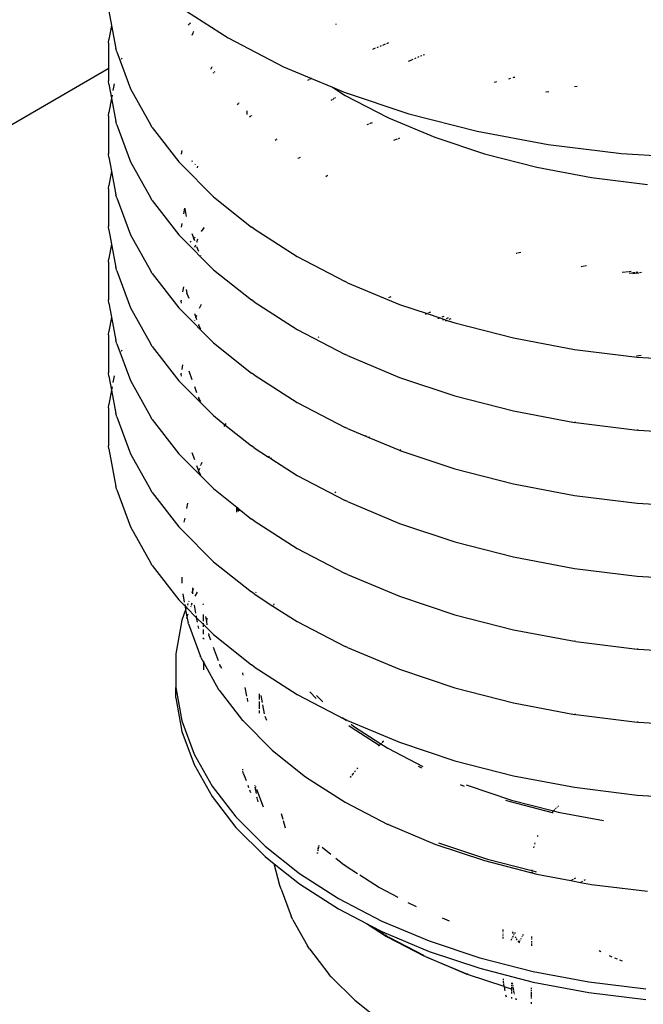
# Model space of a CAD drawing. Extents: x -19547 to -11561, y 2096 to 5601.
# Tile 149 of 168: x -13689 to -13675, y 3266 to 3289. Entities that reach past the tile are written whole.
import ezdxf

# ---------------------------------------------------------------- set-up
doc = ezdxf.new("R2010")
doc.units = 0
doc.header["$MEASUREMENT"] = 0
doc.layers.get('0').update_dxf_attribs({"linetype": 'CONTINUOUS'})
doc.layers.add('PIPING-PRODUCT-REGULAR', color=4, linetype='CONTINUOUS')
doc.layers.add('TANK-SLOPE', color=2, linetype='CONTINUOUS')

# ---------------------------------------------------------------- blocks, each defined once
blk = doc.blocks.new('8-10 TANKS')
for p, q in [((-12.005, 133.208), (-11.976, 133.048)), ((-11.231, 133.267), (-10.671, 132.908)), ((-11.975, 133.055), (-11.976, 133.048)), ((-11.1, 133.068), (-11.118, 133.05)), ((-11.093, 133.074), (-11.098, 133.07)), ((-9.459, 133.062), (-9.468, 133.056)), ((-11.976, 133.048), (-12.005, 132.888)), ((-11.976, 133.048), (-11.929, 132.787)), ((-11.063, 132.967), (-11.075, 132.933)), ((-11.058, 132.979), (-11.061, 132.971)), ((-12.01, 132.851), (-12.005, 132.888)), ((-12.01, 132.851), (-12.01, 132.428)), ((-10.671, 132.908), (-10.049, 132.585)), ((-8.912, 132.837), (-8.942, 132.824)), ((-8.874, 132.853), (-8.898, 132.842)), ((-11.917, 132.751), (-11.929, 132.787)), ((-11.917, 132.751), (-11.765, 132.338)), ((-9.022, 132.791), (-9.054, 132.777)), ((-8.989, 132.804), (-9.005, 132.797)), ((-8.957, 132.818), (-8.973, 132.811)), ((-11.861, 132.679), (-11.867, 132.665)), ((-8.626, 132.655), (-8.653, 132.643)), ((-8.602, 132.665), (-8.62, 132.657)), ((-8.567, 132.679), (-8.585, 132.672)), ((-8.533, 132.694), (-8.55, 132.687)), ((-8.501, 132.707), (-8.517, 132.701)), ((-8.473, 132.719), (-8.486, 132.713)), ((-10.856, 132.577), (-10.869, 132.554)), ((-10.852, 132.583), (-10.854, 132.58)), ((-10.841, 132.509), (-10.843, 132.507)), ((-10.835, 132.516), (-10.839, 132.511)), ((-10.829, 132.52), (-10.835, 132.516)), ((-10.82, 132.527), (-10.827, 132.522)), ((-10.049, 132.585), (-9.735, 132.453)), ((-12.005, 132.391), (-12.01, 132.428)), ((-11.947, 132.393), (-11.96, 132.319)), ((-9.765, 132.437), (-9.78, 132.429)), ((-9.735, 132.453), (-9.76, 132.44)), ((-9.735, 132.453), (-9.503, 132.356)), ((-7.664, 132.414), (-7.691, 132.407)), ((-7.507, 132.454), (-7.532, 132.447)), ((-7.473, 132.463), (-7.483, 132.46)), ((-7.458, 132.465), (-7.473, 132.463)), ((-12.005, 132.391), (-11.976, 132.231)), ((-11.765, 132.338), (-11.539, 131.936)), ((-9.503, 132.356), (-9.361, 132.264)), ((-9.503, 132.356), (-9.371, 132.3)), ((-9.371, 132.3), (-8.646, 132.059)), ((-7.078, 132.304), (-7.111, 132.298)), ((-6.761, 132.363), (-6.791, 132.358)), ((-11.976, 132.231), (-12.005, 132.071)), ((-11.969, 132.268), (-11.976, 132.231)), ((-11.976, 132.231), (-11.929, 131.97)), ((-10.551, 132.181), (-10.556, 132.174)), ((-9.514, 132.21), (-9.519, 132.207)), ((-9.504, 132.216), (-9.509, 132.213)), ((-9.481, 132.231), (-9.499, 132.219)), ((-9.467, 132.24), (-9.477, 132.233)), ((-9.361, 132.264), (-8.883, 132.016)), ((-12.01, 132.034), (-12.005, 132.071)), ((-10.558, 132.172), (-10.569, 132.158)), ((-10.461, 132.091), (-10.461, 132.079)), ((-10.461, 132.076), (-10.461, 132.05)), ((-12.01, 132.034), (-12.01, 131.61)), ((-11.917, 131.934), (-11.929, 131.97)), ((-10.416, 132.031), (-10.431, 132.019)), ((-10.408, 132.038), (-10.414, 132.032)), ((-9.072, 131.952), (-9.088, 131.945)), ((-9.057, 131.958), (-9.067, 131.954)), ((-8.875, 132.013), (-8.883, 132.016)), ((-8.875, 132.013), (-8.356, 131.795)), ((-8.646, 132.059), (-7.881, 131.862)), ((-11.917, 131.934), (-11.765, 131.521)), ((-11.52, 131.905), (-11.539, 131.936)), ((-11.52, 131.905), (-11.223, 131.52)), ((-9.1, 131.94), (-9.118, 131.933)), ((-7.881, 131.862), (-7.085, 131.713)), ((-10.134, 131.767), (-10.144, 131.759)), ((-10.125, 131.774), (-10.132, 131.769)), ((-8.778, 131.774), (-8.817, 131.758)), ((-8.75, 131.786), (-8.766, 131.779)), ((-8.356, 131.795), (-7.8, 131.61)), ((-11.189, 131.647), (-11.197, 131.604)), ((-7.085, 131.713), (-6.266, 131.612)), ((-12.005, 131.573), (-12.01, 131.61)), ((-12.005, 131.573), (-11.976, 131.414)), ((-11.765, 131.521), (-11.539, 131.12)), ((-11.198, 131.493), (-11.223, 131.52)), ((-11.077, 131.535), (-11.073, 131.523)), ((-9.876, 131.562), (-9.888, 131.556)), ((-9.865, 131.568), (-9.873, 131.563)), ((-7.8, 131.61), (-7.213, 131.459)), ((-6.266, 131.612), (-5.433, 131.562)), ((-11.976, 131.414), (-12.005, 131.255)), ((-11.975, 131.421), (-11.976, 131.414)), ((-11.976, 131.414), (-11.929, 131.152)), ((-11.198, 131.493), (-10.835, 131.129)), ((-11.038, 131.495), (-11.045, 131.487)), ((-11.012, 131.47), (-11.018, 131.453)), ((-7.213, 131.459), (-6.602, 131.344)), ((-9.557, 131.365), (-9.576, 131.353)), ((-9.552, 131.368), (-9.555, 131.367)), ((-6.602, 131.344), (-5.974, 131.267)), ((-12.01, 131.217), (-12.005, 131.255)), ((-12.01, 131.217), (-12.01, 130.794)), ((-11.917, 131.117), (-11.929, 131.152)), ((-11.917, 131.117), (-11.765, 130.704)), ((-11.52, 131.087), (-11.539, 131.12)), ((-11.52, 131.087), (-11.223, 130.702)), ((-10.835, 131.129), (-10.408, 130.79)), ((-11.158, 131), (-11.169, 130.938)), ((-11.156, 130.998), (-11.139, 130.908)), ((-12.005, 130.757), (-12.01, 130.794)), ((-12.005, 130.757), (-11.976, 130.597)), ((-11.189, 130.829), (-11.197, 130.787)), ((-10.962, 130.754), (-10.974, 130.742)), ((-10.962, 130.754), (-10.971, 130.739)), ((-10.944, 130.786), (-10.962, 130.754)), ((-10.937, 130.779), (-10.962, 130.754)), ((-10.38, 130.769), (-10.408, 130.79)), ((-10.38, 130.769), (-9.897, 130.459)), ((-11.765, 130.704), (-11.539, 130.302)), ((-11.198, 130.675), (-11.223, 130.702)), ((-11.198, 130.675), (-10.835, 130.312)), ((-11.084, 130.632), (-11.096, 130.621)), ((-11.077, 130.717), (-11.056, 130.66)), ((-11.056, 130.66), (-11.063, 130.653)), ((-11.038, 130.678), (-11.056, 130.66)), ((-11.056, 130.66), (-11.048, 130.638)), ((-11.012, 130.653), (-11.026, 130.616)), ((-11.976, 130.597), (-12.005, 130.437)), ((-11.975, 130.604), (-11.976, 130.597)), ((-11.976, 130.597), (-11.929, 130.336)), ((-11.037, 130.585), (-11.046, 130.561)), ((-11.023, 130.571), (-11.004, 130.52)), ((-12.01, 130.4), (-12.005, 130.437)), ((-10.981, 130.473), (-10.978, 130.467)), ((-9.897, 130.459), (-9.36, 130.18)), ((-7.437, 130.494), (-7.444, 130.492)), ((-7.394, 130.505), (-7.428, 130.496)), ((-12.01, 130.4), (-12.01, 129.976)), ((-11.917, 130.299), (-11.929, 130.336)), ((-11.917, 130.299), (-11.765, 129.886)), ((-11.52, 130.27), (-11.539, 130.302)), ((-10.835, 130.312), (-10.408, 129.973)), ((-6.682, 130.351), (-6.717, 130.345)), ((-6.656, 130.356), (-6.676, 130.352)), ((-11.52, 130.27), (-11.223, 129.885)), ((-6.225, 130.285), (-6.257, 130.281)), ((-6.188, 130.289), (-6.216, 130.286)), ((-6.148, 130.275), (-6.18, 130.271)), ((-6.158, 130.293), (-6.178, 130.29)), ((-6.109, 130.27), (-6.141, 130.266)), ((-6.111, 130.28), (-6.14, 130.276)), ((-6.081, 130.283), (-6.101, 130.281)), ((-6.072, 130.275), (-6.1, 130.271)), ((-6.042, 130.279), (-6.062, 130.276)), ((-11.17, 130.12), (-11.18, 130.063)), ((-11.139, 130.09), (-11.132, 130.05)), ((-9.333, 130.167), (-9.36, 130.18)), ((-9.333, 130.167), (-8.752, 129.924)), ((-12.005, 129.939), (-12.01, 129.976)), ((-11.197, 129.97), (-11.198, 129.967)), ((-11.132, 130.048), (-11.132, 130.05)), ((-11.131, 130.044), (-11.132, 130.048)), ((-11.131, 130.044), (-11.112, 129.995)), ((-10.38, 129.952), (-10.408, 129.973)), ((-8.847, 130.009), (-8.873, 129.999)), ((-12.005, 129.939), (-11.976, 129.779)), ((-11.765, 129.886), (-11.539, 129.485)), ((-11.198, 129.858), (-11.223, 129.885)), ((-11.199, 129.96), (-11.198, 129.963)), ((-11.199, 129.96), (-11.198, 129.936)), ((-11.198, 129.963), (-11.198, 129.967)), ((-11.198, 129.858), (-10.835, 129.495)), ((-10.971, 129.922), (-10.995, 129.878)), ((-10.38, 129.952), (-9.897, 129.642)), ((-8.752, 129.924), (-8.443, 129.821)), ((-11.976, 129.779), (-12.005, 129.62)), ((-11.975, 129.786), (-11.976, 129.779)), ((-11.976, 129.779), (-11.929, 129.518)), ((-11.048, 129.821), (-11.033, 129.78)), ((-11.033, 129.78), (-11.037, 129.768)), ((-11.026, 129.799), (-11.033, 129.78)), ((-11.033, 129.78), (-11.023, 129.754)), ((-8.443, 129.821), (-8.465, 129.812)), ((-8.439, 129.822), (-8.443, 129.821)), ((-8.443, 129.821), (-8.298, 129.773)), ((-8.404, 129.837), (-8.425, 129.828)), ((-8.316, 129.767), (-8.322, 129.764)), ((-8.298, 129.773), (-8.316, 129.767)), ((-8.294, 129.774), (-8.298, 129.773)), ((-8.298, 129.773), (-8.247, 129.755)), ((-8.255, 129.787), (-8.278, 129.779)), ((-8.247, 129.755), (-8.269, 129.746)), ((-8.243, 129.757), (-8.247, 129.755)), ((-8.247, 129.755), (-8.217, 129.745)), ((-8.208, 129.772), (-8.229, 129.763)), ((-8.178, 129.762), (-8.199, 129.753)), ((-11.046, 129.744), (-11.047, 129.74)), ((-11.004, 129.702), (-11, 129.69)), ((-10.999, 129.688), (-11, 129.69)), ((-10.998, 129.684), (-10.999, 129.688)), ((-10.998, 129.684), (-10.978, 129.65)), ((-9.897, 129.642), (-9.36, 129.363)), ((-8.217, 129.745), (-8.239, 129.736)), ((-8.213, 129.747), (-8.217, 129.745)), ((-8.217, 129.745), (-8.13, 129.716)), ((-8.13, 129.716), (-7.473, 129.548)), ((-12.01, 129.582), (-12.005, 129.62)), ((-12.01, 129.582), (-12.01, 129.159)), ((-9.656, 129.556), (-9.661, 129.553)), ((-7.473, 129.548), (-6.79, 129.42)), ((-11.917, 129.483), (-11.929, 129.518)), ((-11.917, 129.483), (-11.765, 129.07)), ((-11.52, 129.453), (-11.539, 129.485)), ((-11.52, 129.453), (-11.223, 129.068)), ((-10.835, 129.495), (-10.408, 129.155)), ((-6.79, 129.42), (-6.088, 129.333)), ((-11.861, 129.411), (-11.867, 129.396)), ((-9.333, 129.351), (-9.36, 129.363)), ((-9.333, 129.351), (-8.752, 129.107)), ((-6.043, 129.351), (-6.096, 129.344)), ((-6.088, 129.333), (-5.374, 129.29)), ((-11.18, 129.246), (-11.189, 129.195)), ((-12.005, 129.122), (-12.01, 129.159)), ((-12.005, 129.122), (-11.976, 128.962)), ((-11.947, 129.125), (-11.96, 129.051)), ((-11.199, 129.143), (-11.198, 129.146)), ((-11.199, 129.143), (-11.198, 129.12)), ((-11.197, 129.153), (-11.198, 129.15)), ((-11.198, 129.146), (-11.198, 129.15)), ((-11.112, 129.179), (-11.077, 129.084)), ((-10.38, 129.135), (-10.408, 129.155)), ((-10.38, 129.135), (-9.897, 128.825)), ((-8.752, 129.107), (-8.13, 128.9)), ((-11.969, 129), (-11.976, 128.962)), ((-11.765, 129.07), (-11.539, 128.668)), ((-11.198, 129.041), (-11.223, 129.068)), ((-11.198, 129.041), (-10.835, 128.678)), ((-11.048, 129.004), (-11.024, 128.937)), ((-11.976, 128.962), (-12.005, 128.803)), ((-11.976, 128.962), (-11.929, 128.701)), ((-11.005, 128.886), (-11, 128.873)), ((-10.999, 128.871), (-11, 128.873)), ((-10.998, 128.867), (-10.999, 128.871)), ((-10.998, 128.867), (-10.979, 128.835)), ((-8.13, 128.9), (-7.473, 128.731)), ((-12.01, 128.766), (-12.005, 128.803)), ((-12.01, 128.766), (-12.01, 128.342)), ((-9.897, 128.825), (-9.36, 128.546)), ((-11.917, 128.665), (-11.929, 128.701)), ((-11.917, 128.665), (-11.765, 128.252)), ((-11.52, 128.636), (-11.539, 128.668)), ((-10.835, 128.678), (-10.706, 128.576)), ((-7.473, 128.731), (-6.79, 128.603)), ((-11.52, 128.636), (-11.223, 128.251)), ((-10.706, 128.576), (-10.719, 128.558)), ((-10.706, 128.576), (-10.408, 128.339)), ((-10.695, 128.59), (-10.703, 128.58)), ((-9.333, 128.533), (-9.36, 128.546)), ((-6.777, 128.601), (-6.79, 128.603)), ((-6.777, 128.601), (-6.088, 128.517)), ((-9.333, 128.533), (-9.096, 128.434)), ((-9.124, 128.455), (-9.129, 128.452)), ((-9.087, 128.439), (-9.096, 128.434)), ((-9.096, 128.434), (-8.752, 128.29)), ((-6.08, 128.516), (-6.088, 128.517)), ((-6.08, 128.516), (-5.371, 128.473)), ((-12.005, 128.305), (-12.01, 128.342)), ((-10.38, 128.318), (-10.408, 128.339)), ((-10.38, 128.318), (-10.217, 128.214)), ((-12.005, 128.305), (-11.929, 127.884)), ((-11.765, 128.252), (-11.539, 127.851)), ((-11.198, 128.224), (-11.223, 128.251)), ((-11.198, 128.224), (-10.835, 127.861)), ((-11.077, 128.266), (-11.048, 128.187)), ((-10.211, 128.223), (-10.217, 128.214)), ((-10.217, 128.214), (-10.192, 128.197)), ((-10.187, 128.207), (-10.192, 128.197)), ((-8.752, 128.29), (-8.749, 128.289)), ((-8.735, 128.297), (-8.749, 128.289)), ((-8.749, 128.289), (-8.13, 128.082)), ((-11.024, 128.12), (-11.002, 128.061)), ((-10.98, 128.119), (-10.976, 128.127)), ((-10.963, 128.152), (-10.976, 128.127)), ((-10.192, 128.197), (-10.193, 128.195)), ((-10.192, 128.197), (-9.897, 128.007)), ((-11.002, 128.061), (-11.005, 128.052)), ((-10.992, 128.088), (-11.002, 128.061)), ((-11.002, 128.061), (-11, 128.056)), ((-10.999, 128.054), (-11, 128.056)), ((-10.998, 128.05), (-10.999, 128.054)), ((-10.998, 128.05), (-10.979, 128.017)), ((-9.897, 128.007), (-9.36, 127.728)), ((-8.13, 128.082), (-7.473, 127.914)), ((-11.917, 127.848), (-11.929, 127.884)), ((-7.473, 127.914), (-6.79, 127.786)), ((-11.917, 127.848), (-11.765, 127.435)), ((-11.52, 127.818), (-11.539, 127.851)), ((-11.52, 127.818), (-11.223, 127.434)), ((-10.835, 127.861), (-10.572, 127.652)), ((-9.465, 127.822), (-9.475, 127.815)), ((-6.79, 127.786), (-6.088, 127.699)), ((-11.126, 127.7), (-11.137, 127.637)), ((-10.572, 127.652), (-10.572, 127.659)), ((-10.567, 127.655), (-10.566, 127.647)), ((-9.333, 127.716), (-9.36, 127.728)), ((-9.333, 127.716), (-8.752, 127.472)), ((-6.088, 127.699), (-5.374, 127.656)), ((-10.572, 127.597), (-10.572, 127.652)), ((-10.572, 127.652), (-10.566, 127.647)), ((-10.566, 127.647), (-10.558, 127.606)), ((-10.566, 127.647), (-10.545, 127.63)), ((-10.545, 127.63), (-10.548, 127.614)), ((-10.544, 127.636), (-10.545, 127.63)), ((-10.545, 127.63), (-10.408, 127.521)), ((-11.765, 127.435), (-11.539, 127.033)), ((-11.198, 127.406), (-11.223, 127.434)), ((-11.157, 127.529), (-11.165, 127.486)), ((-10.38, 127.501), (-10.408, 127.521)), ((-10.38, 127.501), (-9.897, 127.191)), ((-8.752, 127.472), (-8.13, 127.265)), ((-11.198, 127.406), (-10.835, 127.043)), ((-8.13, 127.265), (-7.473, 127.096)), ((-9.897, 127.191), (-9.36, 126.912)), ((-11.52, 127.002), (-11.539, 127.033)), ((-11.52, 127.002), (-11.223, 126.617)), ((-10.835, 127.043), (-10.408, 126.704)), ((-7.473, 127.096), (-6.79, 126.968)), ((-9.333, 126.9), (-9.36, 126.912)), ((-9.333, 126.9), (-8.752, 126.656)), ((-6.79, 126.968), (-6.088, 126.882)), ((-6.088, 126.882), (-5.374, 126.839)), ((-11.188, 126.87), (-11.188, 126.802)), ((-11.178, 126.683), (-11.161, 126.591)), ((-11.068, 126.715), (-11.077, 126.691)), ((-11.068, 126.751), (-11.068, 126.715)), ((-11.059, 126.741), (-11.068, 126.715)), ((-11.068, 126.715), (-11.068, 126.682)), ((-11.018, 126.701), (-11.043, 126.657)), ((-10.38, 126.684), (-10.408, 126.704)), ((-10.38, 126.684), (-10.168, 126.547)), ((-10.36, 126.703), (-10.363, 126.696)), ((-11.198, 126.59), (-11.223, 126.617)), ((-11.198, 126.59), (-11.153, 126.545)), ((-11.156, 126.562), (-11.153, 126.545)), ((-11.12, 126.575), (-11.127, 126.557)), ((-11.111, 126.6), (-11.114, 126.592)), ((-11.075, 126.58), (-11.085, 126.552)), ((-11.052, 126.556), (-11.035, 126.465)), ((-10.949, 126.566), (-10.948, 126.572)), ((-10.949, 126.563), (-10.949, 126.566)), ((-10.948, 126.562), (-10.949, 126.563)), ((-10.158, 126.573), (-10.164, 126.558)), ((-8.752, 126.656), (-8.13, 126.448)), ((-11.146, 126.505), (-11.188, 126.389)), ((-11.153, 126.545), (-11.146, 126.505)), ((-11.153, 126.545), (-11.137, 126.529)), ((-11.137, 126.529), (-11.146, 126.505)), ((-11.146, 126.505), (-11.131, 126.426)), ((-11.133, 126.539), (-11.137, 126.529)), ((-11.137, 126.529), (-11.027, 126.419)), ((-11.12, 126.457), (-11.131, 126.426)), ((-11.089, 126.541), (-11.092, 126.533)), ((-10.948, 126.378), (-10.948, 126.453)), ((-10.168, 126.547), (-10.169, 126.542)), ((-10.167, 126.549), (-10.168, 126.547)), ((-10.168, 126.547), (-9.897, 126.373)), ((-8.13, 126.448), (-7.473, 126.28)), ((-11.188, 126.389), (-11.257, 126.013)), ((-11.131, 126.426), (-11.138, 126.408)), ((-11.131, 126.426), (-11.119, 126.358)), ((-11.116, 126.346), (-11.119, 126.358)), ((-11.116, 126.346), (-10.981, 125.981)), ((-11.03, 126.436), (-11.027, 126.419)), ((-11.027, 126.419), (-11.017, 126.367)), ((-11.027, 126.419), (-10.948, 126.34)), ((-10.948, 126.34), (-10.948, 126.354)), ((-10.948, 126.312), (-10.948, 126.34)), ((-10.948, 126.34), (-10.835, 126.227)), ((-10.924, 126.429), (-10.914, 126.374)), ((-10.914, 126.374), (-10.915, 126.371)), ((-10.907, 126.412), (-10.914, 126.374)), ((-10.914, 126.374), (-10.907, 126.337)), ((-9.897, 126.373), (-9.36, 126.094)), ((-11.009, 126.325), (-11.004, 126.294)), ((-10.948, 126.232), (-10.948, 126.283)), ((-10.889, 126.238), (-10.887, 126.221)), ((-10.885, 126.217), (-10.887, 126.221)), ((-10.835, 126.227), (-10.408, 125.887)), ((-7.473, 126.28), (-6.79, 126.152)), ((-10.95, 126.18), (-10.948, 126.186)), ((-10.948, 126.188), (-10.948, 126.192)), ((-10.948, 126.186), (-10.948, 126.188)), ((-10.948, 126.186), (-10.948, 126.177)), ((-10.884, 126.209), (-10.885, 126.217)), ((-10.885, 126.217), (-10.868, 126.17)), ((-6.777, 126.15), (-6.79, 126.152)), ((-6.777, 126.15), (-6.088, 126.065)), ((-11.257, 126.013), (-11.257, 125.635)), ((-10.837, 126.086), (-10.783, 125.938)), ((-9.333, 126.082), (-9.36, 126.094)), ((-9.333, 126.082), (-8.752, 125.838)), ((-6.08, 126.064), (-6.088, 126.065)), ((-6.08, 126.064), (-5.371, 126.021)), ((-10.977, 125.969), (-10.981, 125.981)), ((-10.977, 125.969), (-10.948, 125.918)), ((-10.948, 125.928), (-10.948, 125.918)), ((-10.948, 125.918), (-10.948, 125.834)), ((-10.948, 125.918), (-10.777, 125.614)), ((-10.767, 125.896), (-10.763, 125.881)), ((-10.761, 125.878), (-10.763, 125.881)), ((-10.758, 125.87), (-10.761, 125.878)), ((-10.761, 125.878), (-10.745, 125.85)), ((-10.51, 125.799), (-10.51, 125.795)), ((-10.51, 125.795), (-10.506, 125.771)), ((-10.38, 125.866), (-10.408, 125.887)), ((-10.38, 125.866), (-9.897, 125.556)), ((-8.752, 125.838), (-8.13, 125.631)), ((-11.257, 125.518), (-11.257, 125.635)), ((-11.257, 125.635), (-11.188, 125.26)), ((-10.771, 125.604), (-10.777, 125.614)), ((-10.771, 125.604), (-10.508, 125.264)), ((-10.482, 125.636), (-10.463, 125.536)), ((-10.322, 125.564), (-10.322, 125.5)), ((-9.756, 125.585), (-9.685, 125.513)), ((-8.13, 125.631), (-7.473, 125.462)), ((-11.257, 125.518), (-11.188, 125.142)), ((-10.459, 125.514), (-10.453, 125.478)), ((-10.322, 125.478), (-10.322, 125.395)), ((-10.304, 125.546), (-10.29, 125.468)), ((-9.897, 125.556), (-9.366, 125.28)), ((-9.679, 125.545), (-9.608, 125.474)), ((-7.473, 125.462), (-6.79, 125.334)), ((-10.322, 125.377), (-10.322, 125.347)), ((-10.285, 125.441), (-10.266, 125.339)), ((-11.188, 125.26), (-11.052, 124.89)), ((-10.5, 125.256), (-10.508, 125.264)), ((-10.5, 125.256), (-10.178, 124.933)), ((-10.26, 125.315), (-10.242, 125.267)), ((-9.391, 125.3), (-9.366, 125.28)), ((-9.366, 125.28), (-9.346, 125.264)), ((-9.366, 125.28), (-9.36, 125.277)), ((-9.333, 125.265), (-9.36, 125.277)), ((-9.333, 125.265), (-8.752, 125.021)), ((-6.777, 125.333), (-6.79, 125.334)), ((-6.777, 125.333), (-6.088, 125.248)), ((-6.08, 125.247), (-6.088, 125.248)), ((-6.08, 125.247), (-5.371, 125.204)), ((-11.188, 125.142), (-11.052, 124.773)), ((-9.318, 125.211), (-9.291, 125.19)), ((-9.294, 125.223), (-9.267, 125.201)), ((-9.291, 125.19), (-8.978, 124.988)), ((-9.267, 125.201), (-8.961, 125.005)), ((-8.953, 125.013), (-8.961, 125.005)), ((-8.96, 125.005), (-8.952, 125.013)), ((-8.937, 125.029), (-8.947, 125.019)), ((-8.946, 125.018), (-8.936, 125.028)), ((-8.932, 125.033), (-8.937, 125.029)), ((-8.936, 125.028), (-8.931, 125.033)), ((-8.752, 125.021), (-8.13, 124.814)), ((-10.178, 124.933), (-9.799, 124.632)), ((-8.978, 124.988), (-8.986, 124.98)), ((-8.985, 124.98), (-8.977, 124.988)), ((-8.975, 124.991), (-8.978, 124.988)), ((-8.978, 124.988), (-8.977, 124.988)), ((-8.977, 124.988), (-8.974, 124.99)), ((-8.977, 124.988), (-8.973, 124.985)), ((-8.961, 125.005), (-8.97, 124.996)), ((-8.969, 124.996), (-8.96, 125.005)), ((-8.961, 125.005), (-8.96, 125.005)), ((-8.96, 125.005), (-8.883, 124.955)), ((-8.883, 124.955), (-8.489, 124.751)), ((-11.052, 124.89), (-10.85, 124.531)), ((-8.13, 124.814), (-7.473, 124.645)), ((-11.052, 124.773), (-10.85, 124.413)), ((-10.511, 124.719), (-10.509, 124.709)), ((-10.503, 124.684), (-10.506, 124.697)), ((-10.498, 124.669), (-10.503, 124.684)), ((-9.264, 124.677), (-9.284, 124.652)), ((-9.283, 124.652), (-9.263, 124.677)), ((-9.245, 124.702), (-9.255, 124.69)), ((-9.254, 124.689), (-9.244, 124.701)), ((-9.22, 124.735), (-9.228, 124.725)), ((-9.227, 124.724), (-9.219, 124.735)), ((-8.542, 124.753), (-8.504, 124.734)), ((-10.498, 124.669), (-10.47, 124.593)), ((-9.791, 124.627), (-9.799, 124.632)), ((-9.791, 124.627), (-9.361, 124.351)), ((-9.293, 124.64), (-9.302, 124.629)), ((-9.301, 124.628), (-9.292, 124.64)), ((-7.473, 124.645), (-6.79, 124.517)), ((-10.85, 124.531), (-10.584, 124.186)), ((-10.451, 124.541), (-10.441, 124.515)), ((-10.431, 124.488), (-10.421, 124.459)), ((-10.374, 124.542), (-10.372, 124.532)), ((-10.37, 124.52), (-10.357, 124.446)), ((-10.361, 124.521), (-10.364, 124.528)), ((-10.362, 124.525), (-10.361, 124.521)), ((-10.36, 124.518), (-10.361, 124.521)), ((-10.36, 124.515), (-10.36, 124.518)), ((-10.36, 124.515), (-10.359, 124.514)), ((-10.353, 124.498), (-10.279, 124.298)), ((-8.071, 124.549), (-8.027, 124.531)), ((-8.004, 124.544), (-7.994, 124.54)), ((-7.994, 124.54), (-7.498, 124.374)), ((-6.79, 124.517), (-6.088, 124.431)), ((-10.85, 124.413), (-10.584, 124.068)), ((-10.343, 124.387), (-10.348, 124.408)), ((-10.334, 124.353), (-10.342, 124.385)), ((-9.361, 124.351), (-8.883, 124.102)), ((-7.565, 124.375), (-7.513, 124.358)), ((-7.513, 124.358), (-7.04, 124.236)), ((-7.498, 124.374), (-7.027, 124.253)), ((-6.088, 124.431), (-5.374, 124.387)), ((-7.033, 124.246), (-7.04, 124.236)), ((-7.04, 124.236), (-7.03, 124.234)), ((-7.027, 124.253), (-7.028, 124.251)), ((-7.01, 124.27), (-7.027, 124.253)), ((-7.027, 124.253), (-6.975, 124.24)), ((-6.997, 124.283), (-7.004, 124.277)), ((-6.984, 124.296), (-6.99, 124.29)), ((-6.972, 124.308), (-6.978, 124.302)), ((-6.975, 124.24), (-6.465, 124.144)), ((-10.584, 124.186), (-10.257, 123.859)), ((-10.077, 124.225), (-10.059, 124.161)), ((-10.054, 124.146), (-10.03, 124.063)), ((-10.584, 124.068), (-10.257, 123.741)), ((-8.875, 124.099), (-8.883, 124.102)), ((-8.875, 124.099), (-8.356, 123.881)), ((-7.203, 123.979), (-7.208, 123.967)), ((-10.257, 123.859), (-9.872, 123.553)), ((-9.664, 123.816), (-9.666, 123.806)), ((-9.665, 123.806), (-9.663, 123.815)), ((-9.658, 123.851), (-9.662, 123.825)), ((-9.661, 123.824), (-9.657, 123.85)), ((-9.655, 123.866), (-9.656, 123.859)), ((-9.655, 123.858), (-9.654, 123.865)), ((-9.619, 123.847), (-9.519, 123.767)), ((-8.356, 123.881), (-7.8, 123.696)), ((-8.316, 123.896), (-7.767, 123.713)), ((-7.248, 123.854), (-7.25, 123.841)), ((-7.234, 123.896), (-7.24, 123.881)), ((-10.257, 123.741), (-10.154, 123.659)), ((-9.669, 123.787), (-9.671, 123.778)), ((-9.67, 123.777), (-9.668, 123.786)), ((-9.463, 123.723), (-9.366, 123.645)), ((-7.8, 123.696), (-7.213, 123.545)), ((-7.767, 123.713), (-7.271, 123.585)), ((-10.091, 123.419), (-10.154, 123.659)), ((-10.154, 123.659), (-9.872, 123.435)), ((-9.363, 123.644), (-9.366, 123.645)), ((-9.359, 123.64), (-9.363, 123.644)), ((-9.359, 123.64), (-9.222, 123.553)), ((-7.271, 123.595), (-7.27, 123.593)), ((-7.27, 123.593), (-7.271, 123.585)), ((-7.271, 123.585), (-7.269, 123.584)), ((-7.27, 123.593), (-7.269, 123.584)), ((-7.269, 123.584), (-7.221, 123.572)), ((-9.872, 123.553), (-9.434, 123.272)), ((-9.196, 123.536), (-8.974, 123.394)), ((-7.271, 123.569), (-7.271, 123.563)), ((-7.266, 123.568), (-7.265, 123.561)), ((-7.213, 123.545), (-6.832, 123.473)), ((-6.832, 123.473), (-6.834, 123.472)), ((-6.825, 123.477), (-6.832, 123.473)), ((-6.832, 123.473), (-6.724, 123.453)), ((-6.807, 123.486), (-6.817, 123.481)), ((-6.779, 123.5), (-6.794, 123.493)), ((-6.7, 123.466), (-6.71, 123.46)), ((-6.672, 123.48), (-6.687, 123.472)), ((-10.078, 123.377), (-10.091, 123.419)), ((-10.078, 123.377), (-9.966, 123.074)), ((-9.872, 123.435), (-9.434, 123.155)), ((-8.974, 123.394), (-8.768, 123.287)), ((-6.724, 123.453), (-6.726, 123.452)), ((-6.717, 123.456), (-6.724, 123.453)), ((-6.724, 123.453), (-6.602, 123.43)), ((-6.602, 123.43), (-5.974, 123.353)), ((-9.434, 123.272), (-8.948, 123.019)), ((-9.434, 123.155), (-9.122, 122.992)), ((-8.657, 123.229), (-8.565, 123.181)), ((-9.947, 123.035), (-9.966, 123.074)), ((-9.947, 123.035), (-9.782, 122.741)), ((-8.272, 123.056), (-8.196, 123.024)), ((-9.122, 122.992), (-8.897, 122.848)), ((-9.122, 122.992), (-9.066, 122.963)), ((-9.066, 122.963), (-8.924, 122.872)), ((-9.066, 122.963), (-8.948, 122.902)), ((-8.948, 123.019), (-8.419, 122.797)), ((-7.59, 122.911), (-7.59, 122.926)), ((-8.948, 122.902), (-8.419, 122.68)), ((-8.917, 122.868), (-8.87, 122.837)), ((-8.897, 122.848), (-8.47, 122.626)), ((-8.866, 122.835), (-8.87, 122.837)), ((-8.865, 122.835), (-8.866, 122.835)), ((-8.865, 122.835), (-8.483, 122.636)), ((-7.59, 122.894), (-7.59, 122.903)), ((-7.59, 122.868), (-7.59, 122.877)), ((-7.59, 122.85), (-7.59, 122.859)), ((-7.59, 122.824), (-7.59, 122.841)), ((-7.497, 122.818), (-7.505, 122.803)), ((-7.488, 122.833), (-7.493, 122.825)), ((-7.488, 122.9), (-7.478, 122.882)), ((-7.48, 122.849), (-7.484, 122.841)), ((-7.473, 122.873), (-7.469, 122.867)), ((-7.469, 122.867), (-7.471, 122.864)), ((-7.467, 122.871), (-7.469, 122.867)), ((-7.469, 122.867), (-7.467, 122.863)), ((-7.455, 122.891), (-7.463, 122.878)), ((-7.456, 122.842), (-7.45, 122.832)), ((-7.444, 122.822), (-7.438, 122.811)), ((-7.443, 122.821), (-7.434, 122.81)), ((-7.398, 122.81), (-7.403, 122.802)), ((-7.39, 122.825), (-7.394, 122.818)), ((-7.377, 122.848), (-7.381, 122.841)), ((-7.365, 122.868), (-7.373, 122.855)), ((-7.274, 122.845), (-7.274, 122.83)), ((-7.274, 122.822), (-7.274, 122.813)), ((-9.758, 122.707), (-9.782, 122.741)), ((-9.758, 122.707), (-9.542, 122.426)), ((-8.419, 122.797), (-7.852, 122.609)), ((-7.426, 122.799), (-7.413, 122.782)), ((-7.413, 122.782), (-7.414, 122.779)), ((-7.411, 122.788), (-7.413, 122.782)), ((-7.413, 122.782), (-7.409, 122.778)), ((-7.407, 122.794), (-7.411, 122.788)), ((-7.274, 122.796), (-7.274, 122.787)), ((-7.274, 122.778), (-7.274, 122.769)), ((-7.274, 122.76), (-7.274, 122.743)), ((-8.461, 122.622), (-8.47, 122.626)), ((-8.461, 122.622), (-7.997, 122.427)), ((-8.46, 122.624), (-8.446, 122.617)), ((-8.446, 122.617), (-7.989, 122.425)), ((-8.419, 122.68), (-7.852, 122.491)), ((-7.852, 122.609), (-7.255, 122.455)), ((-6.515, 122.689), (-6.496, 122.678)), ((-6.403, 122.633), (-6.373, 122.621)), ((-6.344, 122.609), (-6.315, 122.597)), ((-6.287, 122.585), (-6.259, 122.573)), ((-7.852, 122.491), (-7.255, 122.337)), ((-9.515, 122.397), (-9.542, 122.426)), ((-9.515, 122.397), (-9.25, 122.133)), ((-7.997, 122.427), (-7.989, 122.425)), ((-7.986, 122.424), (-7.989, 122.425)), ((-7.984, 122.423), (-7.986, 122.424)), ((-7.984, 122.423), (-7.581, 122.289)), ((-7.59, 122.372), (-7.59, 122.358)), ((-7.255, 122.455), (-6.632, 122.338)), ((-7.59, 122.345), (-7.59, 122.339)), ((-7.59, 122.339), (-7.587, 122.321)), ((-7.585, 122.312), (-7.581, 122.289)), ((-7.581, 122.289), (-7.581, 122.288)), ((-7.581, 122.288), (-7.501, 122.262)), ((-7.58, 122.286), (-7.575, 122.259)), ((-7.574, 122.252), (-7.571, 122.237)), ((-7.494, 122.26), (-7.501, 122.262)), ((-7.492, 122.316), (-7.492, 122.329)), ((-7.492, 122.293), (-7.492, 122.304)), ((-7.492, 122.269), (-7.492, 122.284)), ((-7.492, 122.258), (-7.492, 122.264)), ((-7.492, 122.231), (-7.492, 122.256)), ((-7.489, 122.328), (-7.487, 122.314)), ((-7.485, 122.302), (-7.483, 122.29)), ((-7.481, 122.281), (-7.478, 122.266)), ((-7.477, 122.261), (-7.474, 122.241)), ((-7.276, 122.273), (-7.276, 122.26)), ((-7.255, 122.337), (-6.632, 122.221)), ((-6.632, 122.338), (-5.992, 122.26)), ((-7.563, 122.192), (-7.562, 122.184)), ((-7.562, 122.184), (-7.557, 122.172)), ((-7.492, 122.21), (-7.492, 122.225)), ((-7.492, 122.151), (-7.492, 122.168)), ((-7.473, 122.236), (-7.469, 122.217)), ((-7.468, 122.21), (-7.466, 122.202)), ((-7.452, 122.158), (-7.447, 122.144)), ((-7.446, 122.142), (-7.444, 122.137)), ((-7.276, 122.248), (-7.276, 122.237)), ((-7.276, 122.228), (-7.276, 122.214)), ((-7.276, 122.209), (-7.276, 122.19)), ((-7.276, 122.186), (-7.276, 122.168)), ((-7.276, 122.161), (-7.276, 122.153)), ((-6.632, 122.221), (-5.992, 122.142)), ((-9.25, 122.133), (-8.94, 121.886)), ((-7.276, 122.113), (-7.277, 122.1)), ((-7.277, 122.099), (-7.277, 122.094))]:
    blk.add_line(p, q)

msp = doc.modelspace()

# ---------------------------------------------------------------- linework, layer by layer
at = {"layer": 'PIPING-PRODUCT-REGULAR'}
msp.add_line((-13708.762, 3274.602, 0), (-13686.577, 3287.411, 0), dxfattribs=at)

# ---------------------------------------------------------------- block references
at = {"layer": 'TANK-SLOPE', "xscale": 2, "yscale": 2, "zscale": 2}
msp.add_blockref('8-10 TANKS', (-13662.551, 3022.285), dxfattribs=at)

doc.saveas('drawing.dxf')
